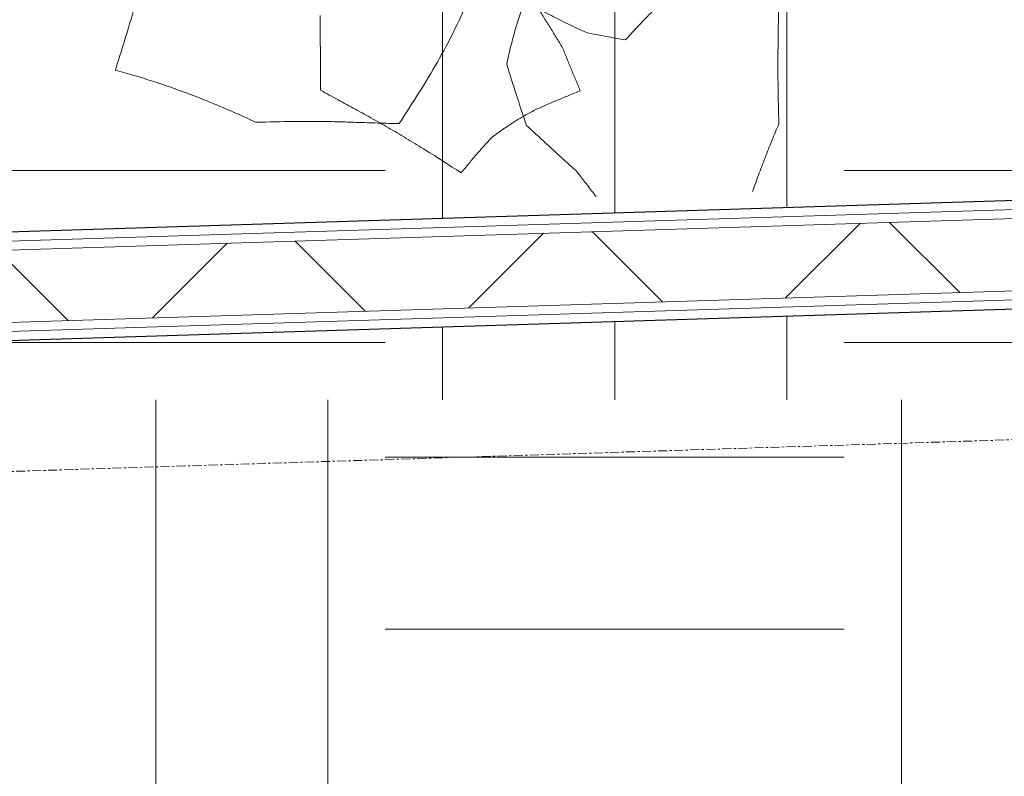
# Model space of a CAD drawing. Header units: millimetres. Extents: x 853417 to 929373, y -433185 to -369260.
# Tile 35 of 228: x 868449 to 869812, y -428227 to -427180. Entities that reach past the tile are written whole.
import ezdxf

# ---------------------------------------------------------------- set-up
doc = ezdxf.new("R2010")
doc.units = ezdxf.units.MM
doc.linetypes.add('Grid Line', pattern=[22.225, 12.7, -3.175, 3.175, -3.175])
for name, color, linetype, lineweight in [('I-FURN', 7, 'Continuous', 9), ('KOKO-FLOR-PATT', 7, 'Continuous', 9), ('KOKO-GRID', 7, 'Continuous', 9), ('KOKO-WALL', 7, 'Continuous', 9), ('KOKO-WALL-PATT', 7, 'Continuous', 25)]:
    doc.layers.add(name, color=color, linetype=linetype, lineweight=lineweight)
pattern_1 = [(0, (463824.66, -1284242.16), (635, 635), [635, -635]), (0, (463824.66, -1284004.04), (635, 635), [635, -635]), (0, (463824.66, -1283765.9), (635, 635), [635, -635]), (90, (463904.03, -1283686.54), (-635, 635), [635, -635]), (90, (464142.16, -1283686.54), (-635, 635), [635, -635]), (90, (464380.3, -1283686.54), (-635, 635), [635, -635])]

# ---------------------------------------------------------------- blocks, each defined once
blk = doc.blocks.new('Furniture_Interior-Artwork-Decoration_Gotessons_Areca-Palm  - Default-V5-1 korrus_SA_kunstihanke plaan')
at = {"layer": 'I-FURN'}
for points, knots in [([(-266.6, 544.1), (-269.8, 535.6), (-274.6, 523), (-281.3, 506.4), (-286.4, 494.2), (-291.6, 482), (-297.1, 469.8), (-302.7, 457.8), (-308.3, 446), (-313.9, 434.4), (-319.8, 422.9), (-325.7, 411.5), (-333.6, 396.5), (-343.6, 378.2), (-351.7, 363.8), (-355.9, 356.7)], [0, 0, 0, 0, 0.125, 0.1875, 0.25, 0.3125, 0.375, 0.4375, 0.5, 0.5625, 0.625, 0.6875, 0.75, 0.875, 1, 1, 1, 1]), ([(-355.9, 356.7), (-356.9, 339.2), (-358.6, 313.5), (-361.1, 284.2), (-362.7, 267.5), (-364, 255.2), (-365.4, 243), (-367.3, 226.7), (-369.9, 206.6), (-372.7, 183), (-374.5, 167.3), (-375.4, 159.5)], [0, 0, 0, 0, 0.25, 0.375, 0.4375, 0.5, 0.5625, 0.625, 0.75, 0.875, 1, 1, 1, 1]), ([(-451, 80), (-438.7, 96), (-420.7, 118.8), (-401, 145.3), (-390, 160.5), (-381.9, 171.9), (-373.8, 183.3), (-365.9, 194.9), (-358, 206.4), (-350.3, 218), (-342.7, 229.4), (-332.5, 244.6), (-324.9, 256.1), (-319.7, 263.7)], [0, 0, 0, 0, 0.25, 0.375, 0.4375, 0.5, 0.5625, 0.625, 0.6875, 0.75, 0.8125, 0.875, 1, 1, 1, 1]), ([(-319.7, 263.7), (-310.8, 263), (-297.6, 261.9), (-280.2, 260.4), (-267.3, 259.3), (-254.3, 258.2), (-241.5, 257.1), (-229, 256), (-220.8, 255.4), (-216.7, 255.1)], [0, 0, 0, 0, 0.25, 0.375, 0.5, 0.625, 0.75, 0.875, 1, 1, 1, 1]), ([(-393.6, -15.8), (-378.7, -12.2), (-356.5, -7), (-327.7, -0.6), (-313.6, 2.5), (-306.7, 3.9)], [0, 0, 0, 0, 0.5, 0.75, 1, 1, 1, 1]), ([(-306.7, 3.9), (-298.3, 1.4), (-282, -4), (-258.7, -12.6), (-240.1, -20.5), (-225.8, -27.1), (-215.4, -32.2), (-205.2, -37.4), (-192, -44.5), (-176.2, -53.7), (-158.1, -65.2), (-146.4, -73.1), (-140.6, -77.1)], [0, 0, 0, 0, 0.125, 0.25, 0.375, 0.4375, 0.5, 0.5625, 0.625, 0.75, 0.875, 1, 1, 1, 1]), ([(-273.1, -109.9), (-268.5, -101.8), (-261.5, -89.9), (-252.3, -74.7), (-245.3, -63.6), (-238.3, -52.6), (-231.3, -41.8), (-224.6, -31.5), (-220.2, -24.9), (-218.1, -21.6)], [0, 0, 0, 0, 0.25, 0.375, 0.5, 0.625, 0.75, 0.875, 1, 1, 1, 1]), ([(-500.3, -103), (-498.8, -102), (-491.9, -97.6), (-479.7, -89.8), (-469, -83), (-463.6, -79.6)], [0.4313297, 0.4313297, 0.4313297, 0.4313297, 0.5, 0.75, 1, 1, 1, 1]), ([(-173.1, -315.5), (-177.7, -308.2), (-184.6, -297.5), (-193.6, -283.5), (-200.3, -273.1), (-207.3, -262.8), (-214.4, -252.7), (-221.6, -242.7), (-228.8, -233), (-236, -223.4), (-243.4, -214), (-250.9, -204.9), (-260.8, -193), (-273.2, -179), (-283.1, -168.3), (-288.1, -163)], [0, 0, 0, 0, 0.125, 0.1875, 0.25, 0.3125, 0.375, 0.4375, 0.5, 0.5625, 0.625, 0.6875, 0.75, 0.875, 1, 1, 1, 1]), ([(-422.3, -364), (-429.7, -360), (-444.7, -352.1), (-463.7, -342.6), (-479.2, -335), (-490.9, -329.4), (-502.1, -324.1), (-509.4, -320.7), (-512.8, -319.2)], [0, 0, 0, 0, 0.125, 0.25, 0.3125, 0.375, 0.4375, 0.4902055, 0.4902055, 0.4902055, 0.4902055]), ([(-229, -382), (-236.4, -381.1), (-251.3, -379.3), (-273.9, -376.6), (-297.2, -374.1), (-321.2, -371.7), (-345.6, -369.4), (-379, -366.7), (-404.7, -365), (-422.3, -364)], [0, 0, 0, 0, 0.125, 0.25, 0.375, 0.5, 0.625, 0.75, 1, 1, 1, 1])]:
    blk.add_open_spline(points, degree=3, knots=knots, dxfattribs=at)
for points in [[(-162.8, 502.4), (-171.3, 505.6), (-188.5, 512.3), (-214.4, 522.6), (-240.6, 533.3), (-257.9, 540.5), (-266.6, 544.1)], [(-375.4, 159.5), (-362, 148.9), (-335.2, 128.1), (-295.2, 98.7), (-255.6, 72.6), (-230.1, 58.1), (-217.6, 51.8)], [(-405.5, 33), (-408.9, 36.8), (-415.8, 44.5), (-426.9, 56.2), (-438.6, 68.1), (-446.8, 76), (-451, 80)], [(-373.4, -29.5), (-375.5, -24.5), (-379.9, -14.3), (-387.4, 1.1), (-395.8, 16.8), (-402.2, 27.6), (-405.5, 33)], [(-463.6, -79.6), (-457.7, -74.2), (-446, -63.5), (-428.5, -47.5), (-411, -31.6), (-399.4, -21.1), (-393.6, -15.8)], [(-362.8, -61.4), (-363.5, -58.8), (-365.2, -53.5), (-367.7, -45.6), (-370.5, -37.6), (-372.4, -32.2), (-373.4, -29.5)], [(-230.1, -44.4), (-235, -46.9), (-245, -52.1), (-260.2, -59.8), (-275.6, -67.5), (-285.9, -72.6), (-291.1, -75.1)], [(-352.7, -94.2), (-353.4, -91.5), (-355, -86.1), (-357.5, -77.9), (-360.1, -69.6), (-361.9, -64.1), (-362.8, -61.4)], [(-291.1, -75.1), (-296.3, -76.7), (-306.6, -79.8), (-322, -84.5), (-337.4, -89.3), (-347.6, -92.6), (-352.7, -94.2)], [(-288.1, -163), (-286.8, -158.4), (-284.3, -149.2), (-280.6, -135.8), (-276.9, -122.7), (-274.4, -114.1), (-273.1, -109.9)]]:
    blk.add_open_spline(points, degree=3, dxfattribs=at)

msp = doc.modelspace()

# ---------------------------------------------------------------- hatches: boundary and pattern name
at = {"layer": 'KOKO-FLOR-PATT', "true_color": 0x800000}
h = msp.add_hatch(dxfattribs=at)
h.set_pattern_fill('FP_22', color=16, style=0, pattern_type=2)
h.set_pattern_definition(pattern_1)
h.paths.add_polyline_path([(867051.2, -427517.2), (871078, -427388.7), (871045.6, -426283.2), (870938.6, -426284.3), (870932.4, -426073.4), (870953, -426070.8), (870993.3, -426069.6), (870993.3, -426053.6), (871034.8, -426052.4), (871036.1, -426041.4), (871053.5, -426040.9), (871053.4, -426036.9), (871030.4, -426038.6), (871030.7, -426049.5), (870992.7, -426050.6), (870965.8, -425119), (871003.4, -425117.9), (871003.8, -425129.9), (871026.7, -425129.3), (871024.6, -425125.3), (871007.6, -425125.8), (871006, -425114.9), (870965.3, -425116), (870964.9, -425100.1), (870903.8, -425099.8), (870897.6, -424887.2), (866971.8, -425011.7), (867048.1, -427417.5)], flags=0)
h.paths.add_polyline_path([(867731.4, -426637.5), (867713.9, -426078.9), (868167.5, -426064.7), (868185, -426623.2)], flags=0)
h.paths.add_polyline_path([(870937, -426095.3), (870953, -426094.8), (870952.8, -426088.8), (870936.9, -426089.3), (870937, -426095.1)], flags=0)
h.paths.add_polyline_path([(871027.6, -426078), (871043.6, -426077.6), (871043.4, -426071.6), (871027.4, -426072), (871027.6, -426077.8)], flags=0)
h.paths.add_polyline_path([(870962.3, -425948.1), (870954.7, -425943.9), (870944.5, -425932.1), (870947.9, -425926.8), (870943.7, -425926.8), (870942.4, -425842.8), (870959.3, -425842.6), (870960.5, -425926.4), (870953, -425927.4), (870959.2, -425936.7), (870966.1, -425937), (870966.1, -425931.6), (870986.5, -425933), (870986.8, -425946.5), (870966.3, -425945.1), (870964.7, -425944.2), (870962.9, -425947.1)], flags=0)
h.paths.add_polyline_path([(870956.8, -425935.8), (870959.1, -425928.3), (870965.8, -425934.9), (870957.2, -425935.8)], flags=0)
h.paths.add_polyline_path([(870947.9, -425842.7), (870941.5, -425838.8), (870942.5, -425834.8), (870947.8, -425842.6)], flags=0)
h.paths.add_polyline_path([(870950.2, -425842.6), (870943.9, -425833.3), (870957.5, -425821), (870963, -425824.7), (870973.3, -425826.5), (870973.4, -425833.3), (870963, -425831.5), (870961.4, -425829.8), (870952.7, -425836.1), (870950.2, -425842.6)], flags=0)
h.paths.add_polyline_path([(870954.7, -425842.5), (870953.8, -425833.3), (870961.4, -425835.5), (870954.8, -425842.4)], flags=0)
h.paths.add_polyline_path([(867081.6, -425490.7), (867067.6, -425049.4), (868267.2, -425011.7), (868281.2, -425452.7), (867350.4, -425482.2)], flags=0)
h.paths.add_polyline_path([(870998.7, -425095.7), (871014.7, -425095.2), (871014.6, -425089.2), (870998.6, -425089.7), (870998.7, -425095.4)], flags=0)
h.paths.add_polyline_path([(870907.4, -425083.7), (870923.3, -425083.3), (870923.2, -425077.3), (870907.2, -425077.7)], flags=0)
h = msp.add_hatch(dxfattribs=at)
h.set_pattern_fill('FP_21', color=16, style=0, pattern_type=2)
h.set_pattern_definition(pattern_1)
h.paths.add_polyline_path([(871128.8, -431167.7), (871021.8, -427542.5), (867056, -427667.8), (867158.2, -430891), (871076.8, -431164.1)], flags=0)
h.paths.add_polyline_path([(870880, -431149.8), (869682.7, -431066.4), (869713.4, -430626), (870910.7, -430709.4), (870898, -430891)], flags=0)
h.paths.add_polyline_path([(867852.1, -430660.3), (867834.4, -430101.8), (868288, -430087.4), (868305.7, -430645.9), (868228.1, -430648.4)], flags=0)
h.paths.add_polyline_path([(871014.9, -429267.4), (870996.9, -429271.5), (871001.5, -429271.5), (871010.2, -429268.9)], flags=0)
h.paths.add_polyline_path([(871018.8, -429267.7), (871021.6, -429270.7), (871018.2, -429272.9), (871018.4, -429271.5)], flags=0)
h.paths.add_polyline_path([(871026, -429270.7), (871021.3, -429272.9), (871022.6, -429268.8)], flags=0)
h.paths.add_polyline_path([(871028.9, -429273.3), (871023, -429276.3), (871026.9, -429271.5), (871028.4, -429272.9)], flags=0)
h.paths.add_polyline_path([(871049.7, -429928.9), (871047, -429931.7), (871045.1, -429925.6), (871047.4, -429927.3)], flags=0)
h.paths.add_polyline_path([(871043.7, -429933.8), (871044, -429928.5), (871045.4, -429932.7)], flags=0)
h.paths.add_polyline_path([(871040, -429935.1), (871040.2, -429928.4), (871043.7, -429933.8), (871041.4, -429934.6)], flags=0)
h.paths.add_polyline_path([(871036.1, -429935.7), (871025, -429930.9), (871021.5, -429930.9), (871021.5, -429933.3), (871030.8, -429934.8)], flags=0)
h.paths.add_polyline_path([(870448.2, -429996.8), (870443.9, -429987.1), (870471.7, -429971.9), (870429, -429956.2), (870419.7, -429949.8), (870408.5, -429934.6), (870406.7, -429931.3), (870387.1, -429311.7), (870391.8, -429301.3), (870398.8, -429292.4), (870407.8, -429285.4), (870459.6, -429262.9), (870475.2, -429259.7), (870492.7, -429259.9), (870840.5, -429304.4), (870934.1, -429274.1), (870453.2, -429254.8), (870458.1, -429262.8), (870445.4, -429263.2), (870420.5, -429253.5), (870424.3, -429243.7), (871018.8, -429267.7), (871014.9, -429277.4), (871010.3, -429277.4), (871020.9, -429295.8), (871025, -429278.1), (871029, -429273.5), (871032.4, -429281.3), (871029.2, -429310.2), (871048.9, -429342.1), (871064.3, -429860.7), (871047.8, -429892.6), (871051.7, -429925.6), (871049.7, -429928.9), (871042.6, -429920.4), (871039.3, -429908.9), (871030.9, -429926.2), (871036.3, -429926.2), (871038.1, -429935.4), (870982.9, -429941.2), (870471.7, -429994.3)], flags=0)
h.paths.add_polyline_path([(870476.3, -429983.8), (870955, -429934.1), (870856.2, -429908.9), (870498, -429977.6), (870480.6, -429976.9)], flags=0)
h.paths.add_polyline_path([(867774.6, -428379.4), (867753, -427821), (868206.5, -427803.5), (868228.1, -428361.9)], flags=0)
at = {"layer": 'KOKO-WALL-PATT', "lineweight": 9, "true_color": 0x787878}
h = msp.add_hatch(dxfattribs=at)
h.set_pattern_fill('FP_8', color=8, style=0, pattern_type=2)
h.set_pattern_definition([(45, (463824.66, -1284242.16), (-212.13203, 212.13203), []), (135, (463824.66, -1284242.16), (-212.13203, -212.13203), [])])
h.paths.add_polyline_path([(867034.4, -427642.8), (871021.8, -427517.5), (871018.8, -427417.5), (867031.3, -427542.9)], flags=0)

# ---------------------------------------------------------------- linework, layer by layer
at = {"layer": 'KOKO-GRID', "linetype": 'Grid Line'}
msp.add_line((888160.6, -427179.9), (856424.5, -428186), dxfattribs=at)
at = {"layer": 'KOKO-WALL', "lineweight": 25}
for p, q in [((871018.1, -427392.6), (867030.5, -427517.9)), ((867035.2, -427667.8), (871022.5, -427542.5))]:
    msp.add_line(p, q, dxfattribs=at)
at = {"layer": 'KOKO-WALL'}
for p, q in [((867030.9, -427530.4), (871018.5, -427405.1)), ((867031.3, -427542.9), (871018.8, -427417.5)), ((867034.4, -427642.8), (871021.8, -427517.5)), ((867034.8, -427655.3), (871022.1, -427530))]:
    msp.add_line(p, q, dxfattribs=at)

# ---------------------------------------------------------------- block references
at = {"layer": 'I-FURN', "rotation": 95.12458629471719}
msp.add_blockref('Furniture_Interior-Artwork-Decoration_Gotessons_Areca-Palm  - Default-V5-1 korrus_SA_kunstihanke plaan', (869099.8, -426935.5), dxfattribs=at)

doc.saveas('drawing.dxf')
